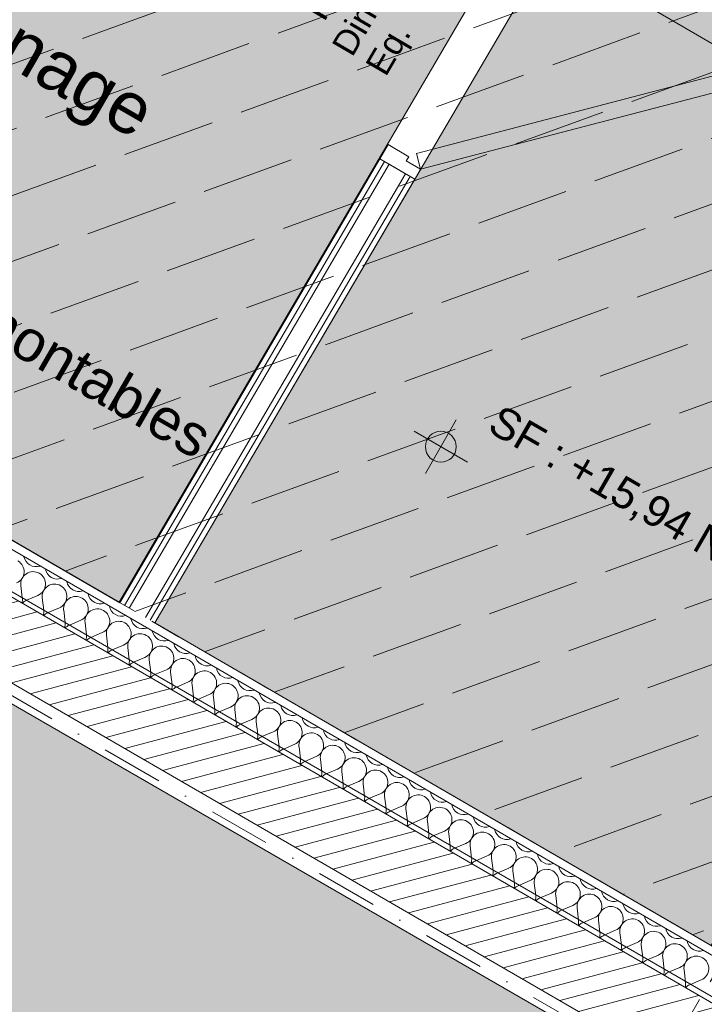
# Model space of a CAD drawing. Header units: millimetres. Extents: x -107151 to 48086, y -42122 to 26068.
# Tile 44 of 52: x -70574 to -68913, y 1237 to 3626. Entities that reach past the tile are written whole.
import ezdxf
from ezdxf.enums import TextEntityAlignment as Align

# ---------------------------------------------------------------- set-up
doc = ezdxf.new("R2010")
doc.units = ezdxf.units.MM
doc.header["$MEASUREMENT"] = 0
for name, pattern in [('! FIN Pointille', [87.5, 50, -37.5]), ('! URB Limite propriété', [300, 150, -75, 0, -75]), ('TIRET 2', [100, 50, -50]), ('Tirets petits', [125, 75, -50])]:
    doc.linetypes.add(name, pattern=pattern)
for name, color, linetype in [('01-STR_Dalles.ARCHI', 7, 'Continuous'), ('01-STR_Murs extérieurs.ARCHI', 7, 'Continuous'), ('03-SURFACE _ Utile.ARCHI', 7, 'Continuous'), ('04-SOE_Cloisons .ARCHI', 7, 'Continuous'), ('04-SOE_Faux Plafond.ARCHI', 7, 'Continuous'), ('04-SOE_Revetement de sol.ARCHI', 7, 'Continuous'), ('05-INF _ COTATIONS.ARCHI', 7, 'Continuous'), ('05-INF _ Sécurité CF.ARCHI', 7, 'Continuous'), ('07-VRD_Terrain_Batiments.ARCHI', 7, 'Continuous'), ('Marques de porte Archicad', 7, 'Continuous'), ('Marques de Zone Archicad', 7, 'Continuous'), ('Nouveau_07-VRD_Terrain EDL_Parcelle.ARCHI', 7, 'Continuous'), ('Portes Archicad', 7, 'Continuous')]:
    doc.layers.add(name, color=color, linetype=linetype)
doc.styles.add('STYLE_GENERE_1', font='arial.ttf')
doc.styles.add('STYLE_GENERE_2', font='arial.ttf')
doc.dimstyles.new('STYLE_GENERE__1', dxfattribs={"dimtxt": 75, "dimasz": 57, "dimexe": 0.18, "dimexo": 50, "dimgap": 0, "dimtad": 1, "dimlfac": 0.001, "dimzin": 0, "dimdsep": 46, "dimtxsty": 'STYLE_GENERE_1', "dimblk": 'ARROWHEAD_2', "dimblk1": 'ARROWHEAD_2', "dimblk2": 'ARROWHEAD_2', "dimcen": 0.09, "dimclrd": 256, "dimclre": 256, "dimclrt": 256, "dimazin": 0, "dimtfac": 1, "dimtdec": 4, "dimtmove": 0, "dimatfit": 3, "dimfxl": 0, "dimtolj": 1, "dimtzin": 0, "dimarcsym": 0})

# ---------------------------------------------------------------- blocks, each defined once
blk = doc.blocks.new('Dalle_1_1', base_point=(-76544.5, 22024.4))
at = {"layer": '01-STR_Dalles.ARCHI', "color": 7, "linetype": 'Continuous', "lineweight": 5, "flags": 128}
blk.add_lwpolyline([(-35761.7, -1486.9), (-76544.5, 22024.4), (-87514.9, 4382), (-82216.1, 1323.8), (-82636.8, 474), (-77525.2, -2515.3), (-75594, 780.7), (-73919.8, -200.3), (-72002.7, 3053.2), (-57439.8, -5368.8), (-56247, -3333.1)], dxfattribs=at)
blk = doc.blocks.new('Circulation__15_1', base_point=(-72604.8, 11490.8))
at = {"layer": '03-SURFACE _ Utile.ARCHI', "linetype": 'Continuous', "lineweight": 0, "true_color": 0xe4e4e4}
blk.add_hatch(color=254, dxfattribs=at).paths.add_polyline_path([(-76772.7, 14350.2), (-82141.4, 5187.7), (-80715.1, 4352), (-77817.8, 9296.6), (-78041.4, 9427.6), (-76120.1, 12706.6), (-67148.4, 7449.6), (-69068.8, 4170.6), (-69069.3, 4170.9), (-70246.3, 2162.2), (-68895.8, 1379.3), (-64912.8, 8176.8), (-63681.3, 7455.2), (-62841.9, 8889.7), (-65262.5, 10308.1), (-65654.7, 9628.8, -0.414214), (-67020.8, 9262.8), (-70994.1, 11556.8), (-70994, 11557), (-73491.7, 13020.4), (-73544.8, 12929.9), (-73717.3, 13031), (-73616.5, 13203), (-75039.8, 14037.7), (-75140.9, 13865.1), (-75399.8, 14016.8), (-74249.6, 15979.7), (-75417, 16663.7), (-76772.6, 14350.2)])
at = {"layer": 'Marques de Zone Archicad', "color": 7, "lineweight": 5}
for tag, height, style, p in [('ROOM_NAME', 125, 'STYLE_GENERE_2', (-73049.1, 12285.8)), ('measuredAreaCode', 100, 'STYLE_GENERE_1', (-73167, 12087.4)), ('DUMMY_862', 100, 'STYLE_GENERE_1', (-73265.2, 11917.3)), ('DUMMY_861', 125, 'STYLE_GENERE_2', (-72273.8, 11866.7)), ('DUMMY_864', 100, 'STYLE_GENERE_1', (-73363.4, 11747.2)), ('DUMMY_863', 100, 'STYLE_GENERE_1', (-72994.5, 11761)), ('ceilingHeightCode', 100, 'STYLE_GENERE_1', (-73461.6, 11577.1)), ('DUMMY_865', 100, 'STYLE_GENERE_1', (-73026.8, 11552.8))]:
    blk.add_attdef(tag, text='', height=height, rotation=329.9997, dxfattribs=dict(at, style=style)).set_placement(p, align=Align.TOP_LEFT)
blk = doc.blocks.new('Local ménage__19_1', base_point=(-70737.2, 3195.8))
at = {"layer": '03-SURFACE _ Utile.ARCHI', "linetype": 'Continuous', "lineweight": 0, "true_color": 0xe4e4e4}
blk.add_hatch(color=254, dxfattribs=at).paths.add_polyline_path([(-70332.8, 2212.3), (-69155.6, 4221.5), (-70762.8, 5163.1), (-71955.3, 3152.9)])
at = {"layer": 'Marques de Zone Archicad', "color": 7, "lineweight": 5}
for tag, height, style, p in [('ROOM_NAME', 125, 'STYLE_GENERE_2', (-71181.6, 3990.8)), ('measuredAreaCode', 100, 'STYLE_GENERE_1', (-71299.4, 3792.4)), ('DUMMY_862', 100, 'STYLE_GENERE_1', (-71397.7, 3622.3)), ('DUMMY_864', 100, 'STYLE_GENERE_1', (-71495.9, 3452.2)), ('DUMMY_863', 100, 'STYLE_GENERE_1', (-71127, 3466.1)), ('DUMMY_861', 125, 'STYLE_GENERE_2', (-70191.5, 3447.8)), ('ceilingHeightCode', 100, 'STYLE_GENERE_1', (-71594.1, 3282.1)), ('DUMMY_865', 100, 'STYLE_GENERE_1', (-71159.2, 3257.8))]:
    blk.add_attdef(tag, text='', height=height, rotation=329.9997, dxfattribs=dict(at, style=style)).set_placement(p, align=Align.TOP_LEFT)
blk = doc.blocks.new('Dalle_4_1', base_point=(-75676.6, -3744.5))
at = {"layer": '07-VRD_Terrain_Batiments.ARCHI', "linetype": 'Continuous', "lineweight": 0, "true_color": 0x404040}
blk.add_hatch(color=250, dxfattribs=at).paths.add_polyline_path([(-75676.6, -3744.5), (-67765.8, -8311.8), (-64022.6, -1828.4), (-71933.4, 2738.9)])
at = {"layer": '07-VRD_Terrain_Batiments.ARCHI', "color": 7, "linetype": 'Continuous', "lineweight": 5, "flags": 128}
blk.add_lwpolyline([(-75676.6, -3744.5), (-67765.8, -8311.8), (-64022.6, -1828.4), (-71933.4, 2738.9)], close=True, dxfattribs=at)
blk = doc.blocks.new('Dalle_16_1', base_point=(-82141.4, 5187.7))
at = {"layer": '04-SOE_Revetement de sol.ARCHI', "color": 7, "linetype": 'Continuous', "lineweight": 5, "flags": 128}
blk.add_lwpolyline([(-76772.7, 14350.2), (-82141.4, 5187.7), (-80715.1, 4352), (-77817.8, 9296.6), (-78041.4, 9427.6), (-76120.1, 12706.6), (-67148.4, 7449.6), (-69068.8, 4170.6), (-69069.3, 4170.9), (-70246.3, 2162.2), (-68897.5, 1380.3), (-62991.2, -2043.6), (-61683.4, 188.3), (-59935.8, -835.7), (-59884.3, -747.8), (-59539.2, -950), (-59590.7, -1037.9), (-44805.3, -9699)], dxfattribs=at)
blk = doc.blocks.new('Dalle_22_1', base_point=(-71955.3, 3152.9))
at = {"layer": '04-SOE_Revetement de sol.ARCHI', "color": 7, "linetype": 'Continuous', "lineweight": 5, "flags": 128}
blk.add_lwpolyline([(-71955.3, 3152.9), (-70762.8, 5163.1), (-69155.6, 4221.5), (-70332.8, 2212.3)], close=True, dxfattribs=at)
blk = doc.blocks.new('Dalle_25_1', base_point=(-70762.8, 5163.1))
at = {"layer": '04-SOE_Faux Plafond.ARCHI', "linetype": 'Continuous', "lineweight": 5, "true_color": 0xb3b3b3}
h = blk.add_hatch(dxfattribs=at)
h.set_pattern_fill('Tirets_0001', color=253, style=0, pattern_type=2)
h.set_pattern_definition([(20, (0, 0), (-102.606, 281.9078), [225, -75]), (20, (89.65, 192.26), (-102.606, 281.9078), [225, -75])])
h.paths.add_polyline_path([(-70762.8, 5163.1), (-71955.3, 3152.9), (-68895.8, 1379.3), (-66354.6, 5716.2), (-67700.8, 6505.1), (-69068.8, 4170.6)])
at = {"layer": '04-SOE_Faux Plafond.ARCHI', "color": 252, "linetype": 'Tirets petits', "lineweight": 5, "flags": 128}
blk.add_lwpolyline([(-70762.8, 5163.1), (-69068.8, 4170.6), (-67700.8, 6505.1), (-66354.6, 5716.2), (-68895.8, 1379.3), (-71955.3, 3152.9)], close=True, dxfattribs=at)
blk = doc.blocks.new('*X270')
at = {"layer": '01-STR_Murs extérieurs.ARCHI', "color": 7, "linetype": 'Continuous', "lineweight": 5}
for p, q in [((-70567.5, 2223.3), (-70571.1, 2253.1)), ((-70557.1, 2217.3), (-70529.5, 2229.1)), ((-70515.6, 2193.2), (-70519.2, 2223)), ((-70505.2, 2187.2), (-70477.6, 2199)), ((-70463.7, 2163.2), (-70467.2, 2192.9)), ((-70453.3, 2157.1), (-70425.7, 2168.9)), ((-70411.8, 2133.1), (-70415.3, 2162.9)), ((-70401.4, 2127), (-70373.8, 2138.8)), ((-70359.9, 2103), (-70363.4, 2132.8)), ((-70349.5, 2096.9), (-70321.9, 2108.7)), ((-70308, 2072.9), (-70311.5, 2102.7)), ((-70297.6, 2066.9), (-70270, 2078.6)), ((-70256.1, 2042.8), (-70259.6, 2072.6)), ((-70245.7, 2036.8), (-70218.1, 2048.5)), ((-70204.2, 2012.7), (-70207.7, 2042.5)), ((-70193.8, 2006.7), (-70166.2, 2018.4)), ((-70152.3, 1982.6), (-70155.8, 2012.4)), ((-70141.9, 1976.6), (-70114.3, 1988.3)), ((-70100.3, 1952.5), (-70103.9, 1982.3)), ((-70090, 1946.5), (-70062.4, 1958.2)), ((-70048.4, 1922.4), (-70052, 1952.2)), ((-70038.1, 1916.4), (-70010.4, 1928.1)), ((-69996.5, 1892.3), (-70000.1, 1922.1)), ((-69986.1, 1886.3), (-69958.5, 1898)), ((-69944.6, 1862.2), (-69948.2, 1892)), ((-69934.2, 1856.2), (-69906.6, 1868)), ((-69892.7, 1832.1), (-69896.2, 1861.9)), ((-69882.3, 1826.1), (-69854.7, 1837.9)), ((-69840.8, 1802.1), (-69844.3, 1831.8)), ((-69830.4, 1796), (-69802.8, 1807.8)), ((-69788.9, 1772), (-69792.4, 1801.8)), ((-69778.5, 1765.9), (-69750.9, 1777.7)), ((-69737, 1741.9), (-69740.5, 1771.7)), ((-69726.6, 1735.9), (-69699, 1747.6)), ((-69685.1, 1711.8), (-69688.6, 1741.6)), ((-69674.7, 1705.8), (-69647.1, 1717.5)), ((-69633.2, 1681.7), (-69636.7, 1711.5)), ((-69622.8, 1675.7), (-69595.2, 1687.4)), ((-69581.3, 1651.6), (-69584.8, 1681.4)), ((-69570.9, 1645.6), (-69543.3, 1657.3)), ((-69529.4, 1621.5), (-69532.9, 1651.3)), ((-69519, 1615.5), (-69491.4, 1627.2)), ((-69477.4, 1591.4), (-69481, 1621.2)), ((-69467.1, 1585.4), (-69439.5, 1597.1)), ((-69425.5, 1561.3), (-69429.1, 1591.1)), ((-69415.2, 1555.3), (-69387.5, 1567)), ((-69373.6, 1531.2), (-69377.2, 1561)), ((-69363.2, 1525.2), (-69335.6, 1536.9)), ((-69321.7, 1501.1), (-69325.3, 1530.9)), ((-69311.3, 1495.1), (-69283.7, 1506.9)), ((-69269.8, 1471), (-69273.3, 1500.8)), ((-69259.4, 1465), (-69231.8, 1476.8)), ((-69217.9, 1441), (-69221.4, 1470.7)), ((-69207.5, 1434.9), (-69179.9, 1446.7)), ((-69166, 1410.9), (-69169.5, 1440.7)), ((-69155.6, 1404.8), (-69128, 1416.6)), ((-69114.1, 1380.8), (-69117.6, 1410.6)), ((-69103.7, 1374.8), (-69076.1, 1386.5)), ((-69062.2, 1350.7), (-69065.7, 1380.5)), ((-69051.8, 1344.7), (-69024.2, 1356.4)), ((-69010.3, 1320.6), (-69013.8, 1350.4)), ((-68999.9, 1314.6), (-68972.3, 1326.3)), ((-68958.4, 1290.5), (-68961.9, 1320.3)), ((-68948, 1284.5), (-68920.4, 1296.2))]:
    blk.add_line(p, q, dxfattribs=at)
for centre, start, end in [((-70534.1, 2328.8), 191.2112, 288.5867), ((-70593.2, 2286.8), 293.029, 59.8989), ((-70541.3, 2256.7), 59.8989, 186.7688), ((-70541.3, 2256.7), 293.029, 59.8989), ((-70482.2, 2298.7), 191.2112, 288.5867), ((-70489.4, 2226.6), 59.8989, 186.7688), ((-70489.4, 2226.6), 293.029, 59.8989), ((-70430.3, 2268.6), 191.2112, 288.5867), ((-70597.3, 2219.8), 341.8165, 6.7688), ((-70437.5, 2196.5), 59.8989, 186.7688), ((-70437.5, 2196.5), 293.029, 59.8989), ((-70378.4, 2238.5), 191.2112, 288.5867), ((-70545.4, 2189.7), 113.029, 137.9814), ((-70326.5, 2208.4), 191.2112, 288.5867), ((-70545.4, 2189.7), 341.8165, 6.7688), ((-70493.5, 2159.6), 113.029, 137.9814), ((-70385.5, 2166.4), 59.8989, 186.7688), ((-70385.5, 2166.4), 293.029, 59.8989), ((-70493.5, 2159.6), 341.8165, 6.7688), ((-70441.6, 2129.5), 113.029, 137.9814), ((-70333.6, 2136.3), 59.8989, 186.7688), ((-70333.6, 2136.3), 293.029, 59.8989), ((-70274.6, 2178.3), 191.2112, 288.5867), ((-70441.6, 2129.5), 341.8165, 6.7688), ((-70389.7, 2099.4), 113.029, 137.9814), ((-70281.7, 2106.2), 59.8989, 186.7688), ((-70281.7, 2106.2), 293.029, 59.8989), ((-70222.7, 2148.3), 191.2112, 288.5867), ((-70389.7, 2099.4), 341.8165, 6.7688), ((-70229.8, 2076.1), 59.8989, 186.7688), ((-70170.8, 2118.2), 191.2112, 288.5867), ((-70337.8, 2069.3), 113.029, 137.9814), ((-70229.8, 2076.1), 293.029, 59.8989), ((-70118.9, 2088.1), 191.2112, 288.5867), ((-70337.8, 2069.3), 341.8165, 6.7688), ((-70285.9, 2039.2), 113.029, 137.9814), ((-70177.9, 2046), 59.8989, 186.7688), ((-70177.9, 2046), 293.029, 59.8989), ((-70285.9, 2039.2), 341.8165, 6.7688), ((-70234, 2009.2), 113.029, 137.9814), ((-70126, 2015.9), 59.8989, 186.7688), ((-70126, 2015.9), 293.029, 59.8989), ((-70066.9, 2058), 191.2112, 288.5867), ((-70234, 2009.2), 341.8165, 6.7688), ((-70074.1, 1985.8), 59.8989, 186.7688), ((-70074.1, 1985.8), 293.029, 59.8989), ((-70015, 2027.9), 191.2112, 288.5867), ((-70182, 1979.1), 113.029, 137.9814), ((-70022.2, 1955.7), 59.8989, 186.7688), ((-69963.1, 1997.8), 191.2112, 288.5867), ((-70182, 1979.1), 341.8165, 6.7688), ((-70130.1, 1949), 113.029, 137.9814), ((-70022.2, 1955.7), 293.029, 59.8989), ((-69911.2, 1967.7), 191.2112, 288.5867), ((-70130.1, 1949), 341.8165, 6.7688), ((-70078.2, 1918.9), 113.029, 137.9814), ((-69970.3, 1925.7), 59.8989, 186.7688), ((-69970.3, 1925.7), 293.029, 59.8989), ((-70078.2, 1918.9), 341.8165, 6.7688), ((-70026.3, 1888.8), 113.029, 137.9814), ((-69918.4, 1895.6), 59.8989, 186.7688), ((-69918.4, 1895.6), 293.029, 59.8989), ((-69859.3, 1937.6), 191.2112, 288.5867), ((-70026.3, 1888.8), 341.8165, 6.7688), ((-69866.5, 1865.5), 59.8989, 186.7688), ((-69866.5, 1865.5), 293.029, 59.8989), ((-69807.4, 1907.5), 191.2112, 288.5867), ((-69974.4, 1858.7), 113.029, 137.9814), ((-69814.5, 1835.4), 59.8989, 186.7688), ((-69755.5, 1877.4), 191.2112, 288.5867), ((-69974.4, 1858.7), 341.8165, 6.7688), ((-69922.5, 1828.6), 113.029, 137.9814), ((-69814.5, 1835.4), 293.029, 59.8989), ((-69703.6, 1847.3), 191.2112, 288.5867), ((-69922.5, 1828.6), 341.8165, 6.7688), ((-69870.6, 1798.5), 113.029, 137.9814), ((-69762.6, 1805.3), 59.8989, 186.7688), ((-69762.6, 1805.3), 293.029, 59.8989), ((-69870.6, 1798.5), 341.8165, 6.7688), ((-69818.7, 1768.4), 113.029, 137.9814), ((-69710.7, 1775.2), 59.8989, 186.7688), ((-69710.7, 1775.2), 293.029, 59.8989), ((-69651.7, 1817.2), 191.2112, 288.5867), ((-69818.7, 1768.4), 341.8165, 6.7688), ((-69658.8, 1745.1), 59.8989, 186.7688), ((-69658.8, 1745.1), 293.029, 59.8989), ((-69599.8, 1787.2), 191.2112, 288.5867), ((-69766.8, 1738.3), 113.029, 137.9814), ((-69606.9, 1715), 59.8989, 186.7688), ((-69547.9, 1757.1), 191.2112, 288.5867), ((-69766.8, 1738.3), 341.8165, 6.7688), ((-69714.9, 1708.2), 113.029, 137.9814), ((-69606.9, 1715), 293.029, 59.8989), ((-69496, 1727), 191.2112, 288.5867), ((-69714.9, 1708.2), 341.8165, 6.7688), ((-69663, 1678.1), 113.029, 137.9814), ((-69555, 1684.9), 59.8989, 186.7688), ((-69555, 1684.9), 293.029, 59.8989), ((-69663, 1678.1), 341.8165, 6.7688), ((-69611.1, 1648.1), 113.029, 137.9814), ((-69503.1, 1654.8), 59.8989, 186.7688), ((-69503.1, 1654.8), 293.029, 59.8989), ((-69444, 1696.9), 191.2112, 288.5867), ((-69611.1, 1648.1), 341.8165, 6.7688), ((-69451.2, 1624.7), 59.8989, 186.7688), ((-69451.2, 1624.7), 293.029, 59.8989), ((-69392.1, 1666.8), 191.2112, 288.5867), ((-69559.1, 1618), 113.029, 137.9814), ((-69340.2, 1636.7), 191.2112, 288.5867), ((-69559.1, 1618), 341.8165, 6.7688), ((-69507.2, 1587.9), 113.029, 137.9814), ((-69399.3, 1594.6), 59.8989, 186.7688), ((-69399.3, 1594.6), 293.029, 59.8989), ((-69288.3, 1606.6), 191.2112, 288.5867), ((-69507.2, 1587.9), 341.8165, 6.7688), ((-69455.3, 1557.8), 113.029, 137.9814), ((-69347.4, 1564.6), 59.8989, 186.7688), ((-69347.4, 1564.6), 293.029, 59.8989), ((-69455.3, 1557.8), 341.8165, 6.7688), ((-69403.4, 1527.7), 113.029, 137.9814), ((-69295.5, 1534.5), 59.8989, 186.7688), ((-69295.5, 1534.5), 293.029, 59.8989), ((-69236.4, 1576.5), 191.2112, 288.5867), ((-69403.4, 1527.7), 341.8165, 6.7688), ((-69243.6, 1504.4), 59.8989, 186.7688), ((-69243.6, 1504.4), 293.029, 59.8989), ((-69184.5, 1546.4), 191.2112, 288.5867), ((-69351.5, 1497.6), 113.029, 137.9814), ((-69132.6, 1516.3), 191.2112, 288.5867), ((-69351.5, 1497.6), 341.8165, 6.7688), ((-69299.6, 1467.5), 113.029, 137.9814), ((-69191.6, 1474.3), 59.8989, 186.7688), ((-69191.6, 1474.3), 293.029, 59.8989), ((-69299.6, 1467.5), 341.8165, 6.7688), ((-69247.7, 1437.4), 113.029, 137.9814), ((-69139.7, 1444.2), 59.8989, 186.7688), ((-69139.7, 1444.2), 293.029, 59.8989), ((-69080.7, 1486.2), 191.2112, 288.5867), ((-69247.7, 1437.4), 341.8165, 6.7688), ((-69195.8, 1407.3), 113.029, 137.9814), ((-69087.8, 1414.1), 59.8989, 186.7688), ((-69087.8, 1414.1), 293.029, 59.8989), ((-69028.8, 1456.1), 191.2112, 288.5867), ((-69195.8, 1407.3), 341.8165, 6.7688), ((-69035.9, 1384), 59.8989, 186.7688), ((-69035.9, 1384), 293.029, 59.8989), ((-68976.9, 1426.1), 191.2112, 288.5867), ((-69143.9, 1377.2), 113.029, 137.9814), ((-68925, 1396), 191.2112, 288.5867), ((-69143.9, 1377.2), 341.8165, 6.7688), ((-69092, 1347.1), 113.029, 137.9814), ((-68984, 1353.9), 59.8989, 186.7688), ((-68984, 1353.9), 293.029, 59.8989), ((-69092, 1347.1), 341.8165, 6.7688), ((-69040.1, 1317.1), 113.029, 137.9814), ((-68932.1, 1323.8), 59.8989, 186.7688), ((-68932.1, 1323.8), 293.029, 59.8989), ((-69040.1, 1317.1), 341.8165, 6.7688), ((-68988.1, 1287), 113.029, 137.9814), ((-68988.1, 1287), 341.8165, 6.7688), ((-68936.2, 1256.9), 113.029, 137.9814)]:
    blk.add_arc(centre, 30, start, end, dxfattribs=at)
blk = doc.blocks.new('Mur_53_1', base_point=(-57607.3, -5164.7))
at = {"layer": '01-STR_Murs extérieurs.ARCHI', "linetype": 'Continuous', "lineweight": 0, "true_color": 0x000000}
h = blk.add_hatch(dxfattribs=at)
h.set_pattern_fill('Hachure_simple_0001', color=18, style=0, pattern_type=2)
h.set_pattern_definition([(14.89894, (0, 0), (-9.64181, 36.239281), [])])
h.paths.add_polyline_path([(-71843.4, 2949.3), (-71935.2, 2794.5), (-57914.7, -5333.3), (-57823.7, -5178)])
at = {"layer": '01-STR_Murs extérieurs.ARCHI', "color": 7, "linetype": 'Continuous', "lineweight": 5}
for p, q in [((-72032.3, 3174.4), (-57876.9, -5031.5)), ((-71997.7, 3038.7), (-57910.2, -5127.8))]:
    blk.add_line(p, q, dxfattribs=at)
at = {"layer": '01-STR_Murs extérieurs.ARCHI', "color": 7, "linetype": 'Continuous', "lineweight": 5, "flags": 128}
for points in [[(-70331.1, 2211.3), (-71957, 3153.9)], [(-71935.2, 2794.5), (-57758.9, -5423.6)], [(-68895.8, 1379.3), (-70246.3, 2162.2)]]:
    blk.add_lwpolyline(points, dxfattribs=at)
at = {"layer": '01-STR_Murs extérieurs.ARCHI', "color": 7, "lineweight": 5}
blk.add_blockref('*X270', (0, 0), dxfattribs=at)
blk = doc.blocks.new('Porte 27_6')
at = {"layer": 'Portes Archicad', "color": 7, "linetype": 'Continuous', "lineweight": 5}
for p, q in [((-223.8, 639.2), (-195.5, 667.5)), ((-195.5, 667.5), (472, 0)), ((443.7, -28.3), (-223.8, 639.2)), ((-472, 0), (-500, 0)), ((-500, 0), (-500, -98)), ((-500, 0), (-500, -13)), ((-500, 0), (-500, -13)), ((-472, -40), (-472, 0)), ((472, 0), (443.7, -28.3)), ((500, 0), (472, 0)), ((472, 0), (472, -40)), ((500, -98), (500, 0)), ((500, 0), (500, -13)), ((500, 0), (500, -13)), ((-500, -13), (-500, -26)), ((-500, -13), (-500, -26)), ((500, -13), (500, -26)), ((500, -13), (500, -26)), ((-500, -26), (-500, -72)), ((-500, -26), (-500, -72)), ((-460, -40), (-472, -40)), ((-460, -98), (-460, -40)), ((472, -40), (460, -40)), ((460, -40), (460, -98)), ((500, -26), (500, -72)), ((500, -26), (500, -72)), ((-500, -72), (-500, -85)), ((-500, -72), (-500, -85)), ((-500, -85), (-500, -98)), ((-500, -85), (-500, -98)), ((500, -72), (500, -85)), ((500, -72), (500, -85)), ((500, -85), (500, -98)), ((500, -85), (500, -98)), ((-500, -98), (-460, -98)), ((460, -98), (500, -98))]:
    blk.add_line(p, q, dxfattribs=at)
at = {"layer": 'Portes Archicad', "color": 8, "linetype": '! FIN Pointille', "lineweight": 5}
blk.add_arc((472, 0), 944, 135, 180, dxfattribs=at)
blk = doc.blocks.new('Marque porte 27_4')
at = {"layer": 'Marques de porte Archicad', "color": 7, "lineweight": 5, "char_height": 60, "attachment_point": 1, "style": 'STYLE_GENERE_1'}
for s, insert in [('\\A1;{\\pql;\\pt0,50;\\fArial|b0|i0|c0|p0;\\W1.000000;1,00\\fArial|b0|i0|c0|p0;\\W1.000000;\\A1{\\H.66x;\\S^  ;}\\fArial|b0|i0|c0|p0;\\W1.000000;\\fArial|b0|i0|c0|p0;\\W1.000000;\\A1{\\H.66x;\\S^  ;}}', (-96.2, 234.9)), ('\\A1;{\\pql;\\pt0,50;\\fArial|b0|i0|c0|p0;\\W1.000000; x 2,10\\fArial|b0|i0|c0|p0;\\W1.000000;\\A1{\\H.66x;\\S^  ;}\\fArial|b0|i0|c0|p0;\\W1.000000;\\fArial|b0|i0|c0|p0;\\W1.000000;\\A1{\\H.66x;\\S^  ;}}', (64, 234.9))]:
    blk.add_mtext(s, dxfattribs=dict(at, insert=insert))
at = {"layer": 'Marques de porte Archicad', "color": 7, "lineweight": 5, "style": 'STYLE_GENERE_2'}
blk.add_attdef('AC_WIDO_ID', text='', height=75, dxfattribs=at).set_placement((-305.3, 273), align=Align.BOTTOM_LEFT)
at = {"layer": 'Marques de porte Archicad', "color": 7, "lineweight": 5, "style": 'STYLE_GENERE_1'}
for tag, p in [('strWHPrefix', (-311, 234.9)), ('DUMMY_228', (311, 248.6)), ('strLocationPrefix', (-311, 140.6)), ('DUMMY_229', (-96.2, 140.6))]:
    blk.add_attdef(tag, text='', height=60, dxfattribs=at).set_placement(p, align=Align.TOP_LEFT)
blk = doc.blocks.new('Mur_72_1', base_point=(-70246.3, 2162.2))
at = {"layer": '04-SOE_Cloisons .ARCHI', "color": 7, "linetype": 'Continuous', "lineweight": 5}
for p, q in [((-69183.3, 4144.5), (-69116.7, 4258.1)), ((-69172.1, 4138), (-69105.5, 4251.6)), ((-69132.4, 4114.7), (-69065.8, 4228.3)), ((-69121.2, 4108.1), (-69054.6, 4221.7)), ((-69183.3, 4144.5), (-69194.5, 4151.1)), ((-69172.1, 4138), (-69183.3, 4144.5)), ((-69132.4, 4114.7), (-69172.1, 4138)), ((-69121.2, 4108.1), (-69132.4, 4114.7)), ((-69110, 4101.6), (-69121.2, 4108.1)), ((-70319.9, 2204.8), (-69688.8, 3281.7)), ((-70308.6, 2198.3), (-69677.6, 3275.2)), ((-69688.8, 3281.7), (-69700.1, 3288.3)), ((-69677.6, 3275.2), (-69688.8, 3281.7)), ((-69637.9, 3251.9), (-69677.6, 3275.2)), ((-70268.8, 2175.2), (-69637.9, 3251.9)), ((-69626.7, 3245.3), (-69637.9, 3251.9)), ((-70257.6, 2168.7), (-69626.7, 3245.3)), ((-69615.5, 3238.8), (-69626.7, 3245.3))]:
    blk.add_line(p, q, dxfattribs=at)
at = {"layer": '04-SOE_Cloisons .ARCHI', "color": 7, "linetype": 'Continuous', "lineweight": 5, "flags": 128}
for points in [[(-69127.9, 4264.7), (-69194.5, 4151.1)], [(-69043.4, 4215.2), (-69127.9, 4264.7)], [(-69110, 4101.6), (-69043.4, 4215.2)], [(-69700.1, 3288.3), (-70331.1, 2211.3)], [(-70246.3, 2162.2), (-69615.5, 3238.8)]]:
    blk.add_lwpolyline(points, dxfattribs=at)
at = {"layer": 'Marques de porte Archicad', "color": 7, "lineweight": 5}
ref = blk.add_blockref('Marque porte 27_4', (-69447.3, 3719.7), dxfattribs=dict(at, rotation=59.6318278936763))
ref.add_attrib('AC_WIDO_ID', 'Mi.1.05c', dxfattribs={"color": 7, "lineweight": 5, "height": 75, "rotation": 59.6318, "style": 'STYLE_GENERE_2'}).set_placement((-69816.1, 3606.4), align=Align.BOTTOM_LEFT)
ref.add_attrib('strLocationPrefix', 'Eq.', dxfattribs={"color": 7, "lineweight": 5, "height": 60, "rotation": 59.6318, "style": 'STYLE_GENERE_1'}).set_placement((-69737.6, 3515.7), align=Align.TOP_LEFT)
ref.add_attrib('strWHPrefix', 'Dim.', dxfattribs={"color": 7, "lineweight": 5, "height": 60, "rotation": 59.6318, "style": 'STYLE_GENERE_1'}).set_placement((-69819, 3563.3), align=Align.TOP_LEFT)
ref.add_attrib('DUMMY_229', 'S1', dxfattribs={"color": 7, "lineweight": 5, "height": 60, "rotation": 59.6318, "style": 'STYLE_GENERE_1'}).set_placement((-69629, 3701), align=Align.TOP_LEFT)
at = {"layer": 'Portes Archicad', "color": 7, "linetype": 'Continuous', "lineweight": 5, "zscale": 1000, "rotation": 239.6318278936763}
blk.add_blockref('Porte 27_6', (-69362.7, 3670.2), dxfattribs=at)
blk = doc.blocks.new('*D808')
at = {"layer": '05-INF _ COTATIONS.ARCHI', "color": 251, "linetype": 'Continuous', "lineweight": 5, "true_color": 0x666666}
for p, q in [((-69259.2, 3846.8), (-69316.1, 3749.8)), ((-69325.3, 3776.9), (-69250, 3819.7)), ((-67940.8, 3009.1), (-69287.6, 3798.3)), ((-67912.3, 3057.6), (-67969.2, 2960.6)), ((-67978.4, 2987.7), (-67903.1, 3030.5)), ((-67856.2, 2959.6), (-67940.8, 3009.1))]:
    blk.add_line(p, q, dxfattribs=at)
at = {"layer": '05-INF _ COTATIONS.ARCHI', "color": 251, "lineweight": 5, "true_color": 0x666666, "char_height": 75, "attachment_point": 7, "rotation": 329.632, "style": 'STYLE_GENERE_1'}
for s, insert in [('\\A1;{\\pql;\\fArial|b0|i0|c0|p0;\\W1.000000;10}', (-69261.4, 3800.3)), ('\\A1;{\\pql;\\fArial|b0|i0|c0|p0;\\W1.000000;1,56}', (-68643.6, 3438.3))]:
    blk.add_mtext(s, dxfattribs=dict(at, insert=insert))
blk = doc.blocks.new('ARROWHEAD_2')
at = {"color": 0, "linetype": 'Continuous', "lineweight": 0}
for p, q in [((-0.378, -0.655), (0.378, 0.655)), ((0, 0), (-1, 0))]:
    blk.add_line(p, q, dxfattribs=at)
blk = doc.blocks.new('*D809')
at = {"layer": '05-INF _ COTATIONS.ARCHI', "color": 251, "linetype": 'Continuous', "lineweight": 5, "true_color": 0x666666}
for p, q in [((-69409.8, 3826.4), (-69334.6, 3869.3)), ((-69287.6, 3798.3), (-69372.2, 3847.9)), ((-69259.2, 3846.8), (-69316.1, 3749.8)), ((-69325.3, 3776.9), (-69250, 3819.7)), ((-67940.8, 3009.1), (-69287.6, 3798.3))]:
    blk.add_line(p, q, dxfattribs=at)
blk = doc.blocks.new('*D810')
at = {"layer": '05-INF _ COTATIONS.ARCHI', "color": 251, "linetype": 'Continuous', "lineweight": 5, "true_color": 0x666666}
for p, q in [((-70945.5, 4834.9), (-71002.4, 4737.9)), ((-71011.6, 4765), (-70936.3, 4807.8)), ((-69372.2, 3847.9), (-70974, 4786.4)), ((-69343.8, 3896.4), (-69400.6, 3799.3)), ((-69409.8, 3826.4), (-69334.6, 3869.3)), ((-69287.6, 3798.3), (-69372.2, 3847.9))]:
    blk.add_line(p, q, dxfattribs=at)
at = {"layer": '05-INF _ COTATIONS.ARCHI', "color": 251, "lineweight": 5, "true_color": 0x666666, "char_height": 75, "attachment_point": 7, "rotation": 329.632, "style": 'STYLE_GENERE_1'}
for s, insert in [('\\A1;{\\pql;\\fArial|b0|i0|c0|p0;\\W1.000000;11}', (-70947.7, 4788.4)), ('\\A1;{\\pql;\\fArial|b0|i0|c0|p0;\\W1.000000;1,86}', (-70205.8, 4353.7))]:
    blk.add_mtext(s, dxfattribs=dict(at, insert=insert))
blk = doc.blocks.new('Cote de niveau_10_1', base_point=(-69552.1, 2589.8))
at = {"layer": '05-INF _ COTATIONS.ARCHI', "linetype": 'Continuous', "lineweight": 5}
for points in [[(-69552.1, 2589.8), (-69584.6, 2608.5), (-69589.3, 2594.7), (-69588.3, 2580.1), (-69581.8, 2567), (-69570.8, 2557.3)], [(-69552.1, 2589.8), (-69519.6, 2571), (-69514.9, 2584.9), (-69515.9, 2599.5), (-69522.3, 2612.6), (-69533.3, 2622.3)]]:
    blk.add_hatch(color=7, dxfattribs=at).paths.add_polyline_path(points)
at = {"layer": '05-INF _ COTATIONS.ARCHI', "color": 7, "linetype": 'Continuous', "lineweight": 5}
for p, q in [((-69589.6, 2524.8), (-69514.6, 2654.7)), ((-69617, 2627.3), (-69487.1, 2552.3))]:
    blk.add_line(p, q, dxfattribs=at)
blk.add_circle((-69552.1, 2589.8), 37.5, dxfattribs=at)
at = {"layer": '05-INF _ COTATIONS.ARCHI', "color": 7, "lineweight": 5, "insert": (-69449.6, 2617.2), "char_height": 75, "attachment_point": 7, "rotation": 330, "style": 'STYLE_GENERE_1'}
blk.add_mtext('\\A1;{\\pql;\\fArial|b0|i0|c0|p0;\\W1.000000;SF : +15,94 NGF}', dxfattribs=at)

msp = doc.modelspace()

# ---------------------------------------------------------------- linework, layer by layer
at = {"layer": '03-SURFACE _ Utile.ARCHI', "color": 254, "linetype": 'Continuous', "lineweight": 0, "true_color": 0xe4e4e4, "flags": 128}
msp.add_lwpolyline([(-76772.65, 14350.217), (-82141.391, 5187.692), (-80715.116, 4351.973), (-77817.823, 9296.617), (-78041.352, 9427.581), (-76120.136, 12706.602), (-67148.351, 7449.624), (-69068.783, 4170.623), (-69069.306, 4170.93), (-70246.325, 2162.194), (-68895.757, 1379.264), (-64912.769, 8176.803), (-63681.293, 7455.225), (-62841.888, 8889.673), (-65262.508, 10308.138), (-65654.725, 9628.806, -0.41421356), (-67020.752, 9262.788), (-70994.124, 11556.841)], format="xyb", dxfattribs=at)
msp.add_lwpolyline([(-70332.84, 2212.348), (-69155.588, 4221.481), (-70762.762, 5163.112), (-71955.292, 3152.89)], close=True, dxfattribs=at)
at = {"layer": '05-INF _ Sécurité CF.ARCHI', "color": 1, "linetype": 'TIRET 2', "lineweight": 15, "flags": 128}
msp.add_lwpolyline([(-59672.121, 14224.4), (-63655.661, 7390.548), (-64899.378, 8108.617), (-69706.933, -85.945)], dxfattribs=at)
at = {"layer": 'Nouveau_07-VRD_Terrain EDL_Parcelle.ARCHI', "color": 1, "linetype": '! URB Limite propriété', "lineweight": 15, "flags": 128}
msp.add_lwpolyline([(-75754.012, -3686.305), (-71932.52, 2759.858), (-40270.65, -15542.463)], dxfattribs=at)

# ---------------------------------------------------------------- block references
at = {"layer": '01-STR_Dalles.ARCHI', "color": 7, "linetype": 'Continuous', "lineweight": 5}
msp.add_blockref('Dalle_1_1', (-76544.536, 22024.362), dxfattribs=at)
at = {"layer": '01-STR_Murs extérieurs.ARCHI', "color": 7, "lineweight": 5}
msp.add_blockref('Mur_53_1', (-57607.271, -5164.721), dxfattribs=at)
at = {"layer": '03-SURFACE _ Utile.ARCHI', "color": 7, "linetype": 'Continuous', "lineweight": 5}
msp.add_blockref('Circulation__15_1', (-72604.785, 11490.796), dxfattribs=at)
ref = msp.add_blockref('Local ménage__19_1', (-70737.238, 3195.834), dxfattribs=at)
ref.add_attrib('ROOM_NAME', 'Local ménage', dxfattribs={"layer": 'Marques de Zone Archicad', "color": 7, "lineweight": 5, "height": 125, "rotation": 329.999715, "style": 'STYLE_GENERE_2'}).set_placement((-71181.58, 3990.849), align=Align.TOP_LEFT)
ref.add_attrib('DUMMY_865', 'Dalles démontables', dxfattribs={"layer": 'Marques de Zone Archicad', "color": 7, "lineweight": 5, "height": 100, "rotation": 329.999715, "style": 'STYLE_GENERE_1'}).set_placement((-71159.221, 3257.841), align=Align.TOP_LEFT)
at = {"layer": '04-SOE_Cloisons .ARCHI', "color": 7, "lineweight": 5}
msp.add_blockref('Mur_72_1', (-70246.325, 2162.194), dxfattribs=at)
at = {"layer": '04-SOE_Faux Plafond.ARCHI', "color": 252, "linetype": 'Tirets petits', "lineweight": 5}
msp.add_blockref('Dalle_25_1', (-70762.762, 5163.112), dxfattribs=at)
at = {"layer": '04-SOE_Revetement de sol.ARCHI', "color": 7, "linetype": 'Continuous', "lineweight": 5}
for name, p in [('Dalle_16_1', (-82141.391, 5187.692)), ('Dalle_22_1', (-71955.292, 3152.89))]:
    msp.add_blockref(name, p, dxfattribs=at)
at = {"layer": '05-INF _ COTATIONS.ARCHI', "color": 7, "lineweight": 5}
msp.add_blockref('Cote de niveau_10_1', (-69552.095, 2589.783), dxfattribs=at)
at = {"layer": '07-VRD_Terrain_Batiments.ARCHI', "color": 7, "linetype": 'Continuous', "lineweight": 5}
msp.add_blockref('Dalle_4_1', (-75676.611, -3744.468), dxfattribs=at)

# ---------------------------------------------------------------- dimensions: what is measured, and where the dimension line sits
at = {"layer": '05-INF _ COTATIONS.ARCHI', "color": 251, "linetype": 'Continuous', "lineweight": 5, "true_color": 0x666666}
for base, p1, p2, picture, middle in [((-70973.951, 4786.397), (-69729.524, 3238.029), (-71179.299, 4435.941), '*D810', (-70103.06, 4336.951)), ((-69287.644, 3798.313), (-68895.757, 1379.264), (-69644.855, 3188.682), '*D808', (-68540.893, 3421.606)), ((-69372.198, 3847.857), (-69644.855, 3188.682), (-69729.524, 3238.029), '*D809', (-69193.156, 3803.796))]:
    dim = msp.add_linear_dim(base=base, p1=p1, p2=p2, angle=149.63202, dimstyle='STYLE_GENERE__1', dxfattribs=at)
    dim.commit()
    dim.dimension.update_dxf_attribs({"geometry": picture, "text_midpoint": middle, "dimtype": 160, "text_rotation": 329.63202})

doc.saveas('drawing.dxf')
